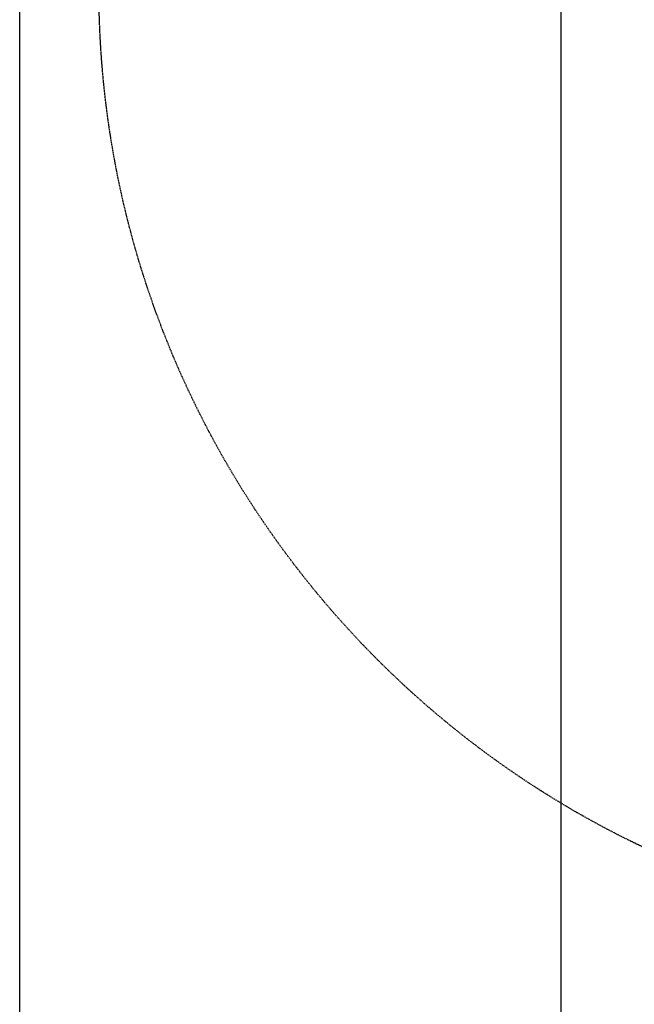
# Model space of a CAD drawing. Header units: inches. Extents: x -4968858 to -265257, y -220693 to 1871410.
# Tile 160 of 256: x -1895526 to -1895293, y 1197377 to 1197751. Entities that reach past the tile are written whole.
import ezdxf

# ---------------------------------------------------------------- set-up
doc = ezdxf.new("R2010")
doc.units = ezdxf.units.IN
doc.header["$MEASUREMENT"] = 0
doc.linetypes.add('CONTINOUS', pattern=[0])
doc.linetypes.add('HIDDEN', pattern=[0.375, 0.25, -0.125])
doc.layers.add('GRID', color=8, linetype='Continuous')
doc.layers.add('IPB', color=6, linetype='Continuous')

# ---------------------------------------------------------------- blocks, each defined once
blk = doc.blocks.new('UTCOMBINE')
at = {"color": 6}
for p, q in [((-706539, 44372.55, 0), (-706539, 42972.56, 0)), ((-706744.62, 44029.91, 0), (-706744.62, 42927.56, 0)), ((-706744.62, 44029.91, 0), (-706744.62, 42927.56, 0)), ((-706744.62, 44029.91, 0), (-706744.62, 42927.56, 0)), ((-706744.62, 44029.91, 0), (-706744.62, 42927.56, 0))]:
    blk.add_line(p, q, dxfattribs=at)
at = {"layer": 'IPB', "linetype": 'HIDDEN'}
blk.add_circle((-706930.39, 43196.45, 0), 361.31, dxfattribs=at)
blk = doc.blocks.new('TFMR YARD')
at = {"layer": 'GRID', "color": 1, "rotation": 180}
blk.add_blockref('UTCOMBINE', (-795623.35, 296115.83, 0), dxfattribs=at)

msp = doc.modelspace()

# ---------------------------------------------------------------- block references
at = {"color": 1, "linetype": 'CONTINOUS', "lineweight": 15}
msp.add_blockref('TFMR YARD', (-1806442.03, 944843.99), dxfattribs=at)

doc.saveas('drawing.dxf')
